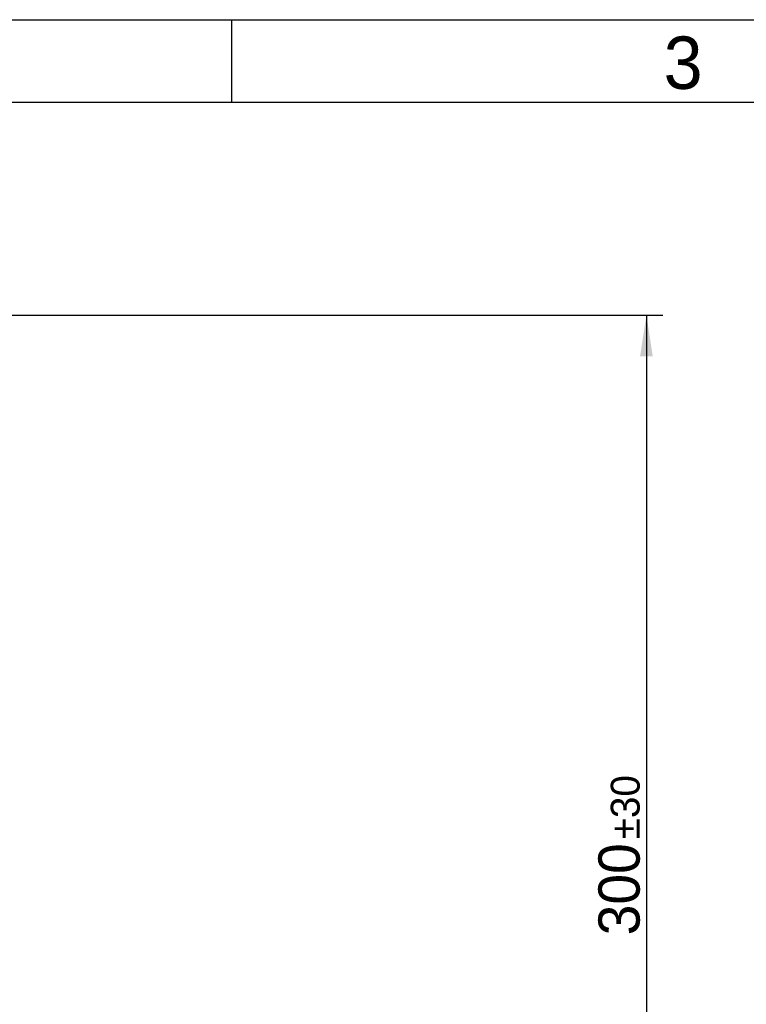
# Model space of a CAD drawing. Header units: millimetres. Extents: x 7 to 438, y 7 to 308.
# Tile 11 of 26: x 157 to 224, y 218 to 308. Entities that reach past the tile are written whole.
import ezdxf

# ---------------------------------------------------------------- set-up
doc = ezdxf.new("R2010")
doc.units = ezdxf.units.MM
doc.linetypes.add('SLD-实线', pattern=[0])
doc.layers.add('图框', color=7, linetype='SLD-实线')
doc.layers.add('细实线层', color=7, linetype='SLD-实线')
doc.layers.add('粗实线层', color=7, linetype='SLD-实线', lineweight=25)
doc.styles.add('SLDTEXTSTYLE1', font='txt')
doc.dimstyles.new('SLDDIMSTYLE6', dxfattribs={"dimtxt": 3.75, "dimasz": 3.75, "dimexe": 0, "dimexo": 0.0625, "dimgap": 0.9375, "dimtad": 2, "dimrnd": 1e-09, "dimzin": 12, "dimdsep": 46, "dimtxsty": 'SLDTEXTSTYLE1', "dimsah": 1, "dimcen": 0.09, "dimadec": 0, "dimazin": 3, "dimtol": 1, "dimtp": 30, "dimtm": 30, "dimtfac": 1, "dimtdec": 0, "dimtofl": 0, "dimtmove": 0, "dimatfit": 3, "dimfxl": 1, "dimfrac": 2, "dimtolj": 1, "dimarcsym": 0})

# ---------------------------------------------------------------- blocks, each defined once
blk = doc.blocks.new('_D_8')
at = {"layer": '细实线层', "ltscale": 1.5}
for p, q in [((120.184, 280.643), (215.936, 280.643)), ((214.436, 280.643), (214.436, 183.931)), ((167.574, 183.931), (215.936, 183.931))]:
    blk.add_line(p, q, dxfattribs=at)
for points in [[(214.436, 280.643), (213.859, 276.893), (215.013, 276.893)], [(214.436, 183.931), (215.013, 187.681), (213.859, 187.681)]]:
    blk.add_solid(points, dxfattribs=at)
at = {"layer": '细实线层', "ltscale": 1.5, "attachment_point": 1, "rotation": 90, "style": 'SLDTEXTSTYLE1'}
for s, insert, char_height in [('±30', (211.197, 233.001), 2.625), ('300', (210.072, 224.272), 3.75)]:
    blk.add_mtext(s, dxfattribs=dict(at, insert=insert, char_height=char_height))

msp = doc.modelspace()

# ---------------------------------------------------------------- linework, layer by layer
at = {"layer": '图框', "ltscale": 1.5}
for p, q in [((7.5, 307.5), (438, 307.5)), ((176.7, 307.5), (176.7, 300)), ((7.5, 300), (430.5, 300))]:
    msp.add_line(p, q, dxfattribs=at)
at = {"layer": '粗实线层', "linetype": 'SLD-实线', "lineweight": 25, "ltscale": 1.5}
msp.add_line((7.5, 300), (430.5, 300), dxfattribs=at)

# ---------------------------------------------------------------- texts
at = {"layer": '图框', "ltscale": 1.5, "insert": (217.776082, 305.97166), "char_height": 4.7625, "attachment_point": 2, "style": 'SLDTEXTSTYLE1'}
msp.add_mtext('3', dxfattribs=at)

# ---------------------------------------------------------------- dimensions: what is measured, and where the dimension line sits
at = {"layer": '细实线层', "ltscale": 1.5}
dim = msp.add_linear_dim(base=(214.435857, 183.930908), p1=(120.184164, 280.643478), p2=(167.574164, 183.930908), angle=90, text='300 最大', dimstyle='SLDDIMSTYLE6', dxfattribs=at)
dim.commit()
dim.dimension.update_dxf_attribs({"geometry": '_D_8', "text_midpoint": (214.435857, 231.691433), "dimtype": 160})

doc.saveas('drawing.dxf')
